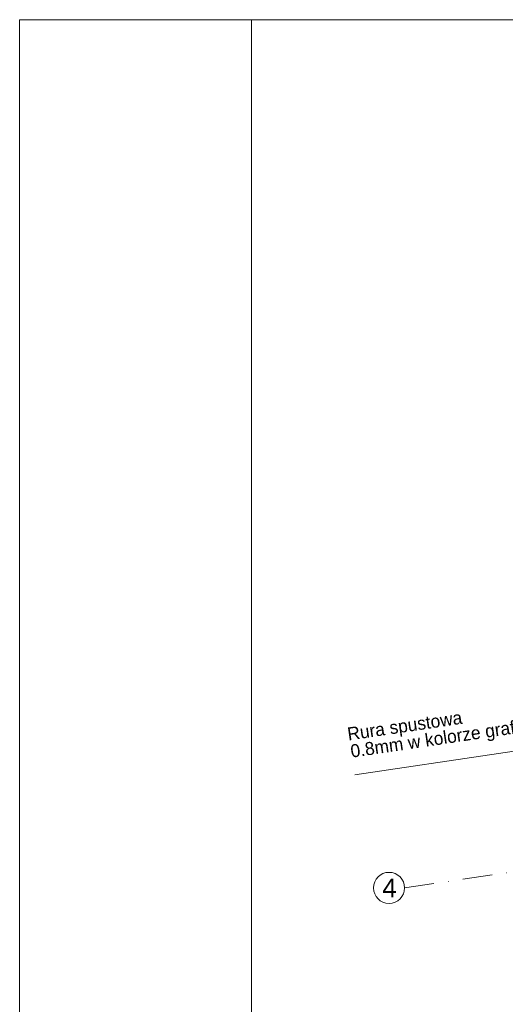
# Model space of a CAD drawing. Header units: metres. Extents: x 10441 to 19716, y -6570 to 1447.
# Tile 25 of 136: x 13876 to 14400, y -3532 to -2470. Entities that reach past the tile are written whole.
import ezdxf
from ezdxf.enums import TextEntityAlignment as Align

# ---------------------------------------------------------------- set-up
doc = ezdxf.new("R2010")
doc.units = ezdxf.units.M
doc.header["$MEASUREMENT"] = 0
doc.linetypes.add('CONTINOUS', pattern=[0])
doc.linetypes.add('DASHDOT', pattern=[25.4, 12.7, -6.35, 0, -6.35])
for name, color, linetype, lineweight in [('#elektryczne', 8, 'Continuous', 20), ('A_OPISY', 8, 'Continuous', 18), ('A_OSIE', 8, 'Continuous', 13), ('A_OZACZENIE DRZWI', 8, 'Continuous', 13), ('A_OZNACZENIA OKIEN', 8, 'Continuous', 13)]:
    doc.layers.add(name, color=color, linetype=linetype, lineweight=lineweight)
doc.styles.add('ARIAL', font='arial.ttf')
doc.styles.add('m1_romans', font='romans.shx', dxfattribs={"width": 0.8})
doc.styles.add('opisy okien', font='txt', dxfattribs={"height": 15})

# ---------------------------------------------------------------- blocks, each defined once
blk = doc.blocks.new('podkład')
at = {"layer": 'A_OPISY', "color": 8, "linetype": 'CONTINOUS', "ltscale": 0.1}
blk.add_lwpolyline([(10374.9, -1060.6), (10365, -993.9), (10055, -1039.8)], dxfattribs=at)
at = {"layer": 'A_OSIE', "color": 8, "linetype": 'DASHDOT', "ltscale": 2.5}
blk.add_line((10108.7, -1161.7), (13256.8, -695.7), dxfattribs=at)
at = {"layer": 'A_OSIE', "color": 8, "linetype": 'Continuous', "ltscale": 5}
blk.add_circle((10091.9, -1161.7), 16.8, dxfattribs=at)
at = {"layer": 'A_OPISY', "color": 8, "linetype": 'Continuous', "lineweight": 18, "style": 'opisy okien'}
for s, p in [('Rura spustowa ', (10048.1, -1002.8)), ('0.8mm w kolorze grafitowym', (10051.5, -1021.3))]:
    blk.add_text(s, height=14, rotation=8.4195, dxfattribs=at).set_placement(p)
at = {"layer": 'A_OSIE', "color": 8, "linetype": 'Continuous', "lineweight": 18, "style": 'ARIAL'}
blk.add_text('4', height=20, dxfattribs=at).set_placement((10084.6, -1171.7))
at = {"layer": 'A_OZACZENIE DRZWI', "color": 8, "ltscale": 0.1, "style": 'm1_romans', "width": 0.8}
for rotation, p in [(98.4861, (12735.1, -773.1)), (360, (12573.8, -1012.7)), (90, (11565.3, -1150.1)), (90, (11872.3, -1150.1)), (90, (12230, -1245.6)), (90, (12385.9, -1249.4)), (90, (11565.3, -1370.9)), (90, (11872.3, -1370.9)), (90, (12230, -1370.9)), (90, (12389.3, -1370.9)), (90, (11748.8, -1556.1)), (90, (11986.6, -1556.1)), (90, (12389.3, -1556.1)), (360, (12235.1, -1664.2)), (360, (12235.1, -1880.2)), (90, (11745.8, -2001.9))]:
    blk.add_attdef('SZEROKOSC', text='', height=10, rotation=rotation, dxfattribs=at).set_placement(p, align=Align.BOTTOM_CENTER)
for rotation, p in [(98.4861, (12738.6, -773.5)), (360, (12573, -1016.1)), (90, (11568.7, -1151)), (90, (11875.7, -1151)), (90, (12233.4, -1246.5)), (90, (12389.3, -1250.3)), (90, (11568.7, -1371.7)), (90, (11875.7, -1371.7)), (90, (12233.4, -1371.7)), (90, (12392.7, -1371.7)), (90, (11752.2, -1557)), (90, (11990, -1557)), (90, (12392.7, -1557)), (360, (12234.2, -1667.6)), (360, (12234.2, -1883.6)), (90, (11749.2, -2002.8))]:
    blk.add_attdef('WYSOKOSC', text='', height=10, rotation=rotation, dxfattribs=at).set_placement(p, align=Align.TOP_CENTER)
at = {"layer": 'A_OZNACZENIA OKIEN', "color": 8, "ltscale": 0.1, "style": 'm1_romans', "width": 0.8}
for rotation, p in [(278.8676, (13373.7, -593)), (278.8676, (12983.9, -650.7)), (278.8676, (12445.7, -730.4)), (278.8676, (12224.1, -763.2)), (0, (14017.5, -900)), (278.8676, (11021.5, -941.2)), (278.8676, (10640.7, -997.6)), (0, (14017.5, -1574.7)), (90, (10819.6, -2080.7)), (90, (11204.6, -2080.7)), (90, (11970.6, -2080.7)), (90, (13175.8, -2080.7)), (90, (13539.8, -2080.7))]:
    blk.add_attdef('SZEROKOSC', text='', height=10, rotation=rotation, dxfattribs=at).set_placement(p, align=Align.BOTTOM_CENTER)
for rotation, p in [(278.8676, (13403.3, -587.6)), (278.8676, (13013.4, -645.3)), (278.8676, (12475.3, -724.9)), (278.8676, (12253.7, -757.7)), (278.8676, (11051.1, -935.7)), (0, (14011.1, -903.4)), (278.8676, (10670.3, -992.1)), (0, (14011.1, -1578.1)), (90, (10823, -2081.6)), (90, (11208, -2081.6)), (90, (11974, -2081.6)), (90, (13179.2, -2081.6)), (90, (13543.2, -2081.6))]:
    blk.add_attdef('WYSOKOSC', text='', height=10, rotation=rotation, dxfattribs=at).set_placement(p, align=Align.TOP_CENTER)

msp = doc.modelspace()

# ---------------------------------------------------------------- linework, layer by layer
at = {"layer": '#elektryczne', "color": 0, "linetype": 'Continuous', "lineweight": 18}
msp.add_lwpolyline([(13875.9, -6570.3), (13875.9, -2470.3), (19715.9, -2470.3), (19715.9, -6570.3)], close=True, dxfattribs=at)
msp.add_lwpolyline([(14125.9, -6570.3), (14125.9, -2470.3)], dxfattribs=at)

# ---------------------------------------------------------------- block references
at = {"layer": '#elektryczne', "color": 8, "linetype": 'Continuous', "lineweight": 18}
msp.add_blockref('podkład', (4182.4, -2244.8), dxfattribs=at)

doc.saveas('drawing.dxf')
